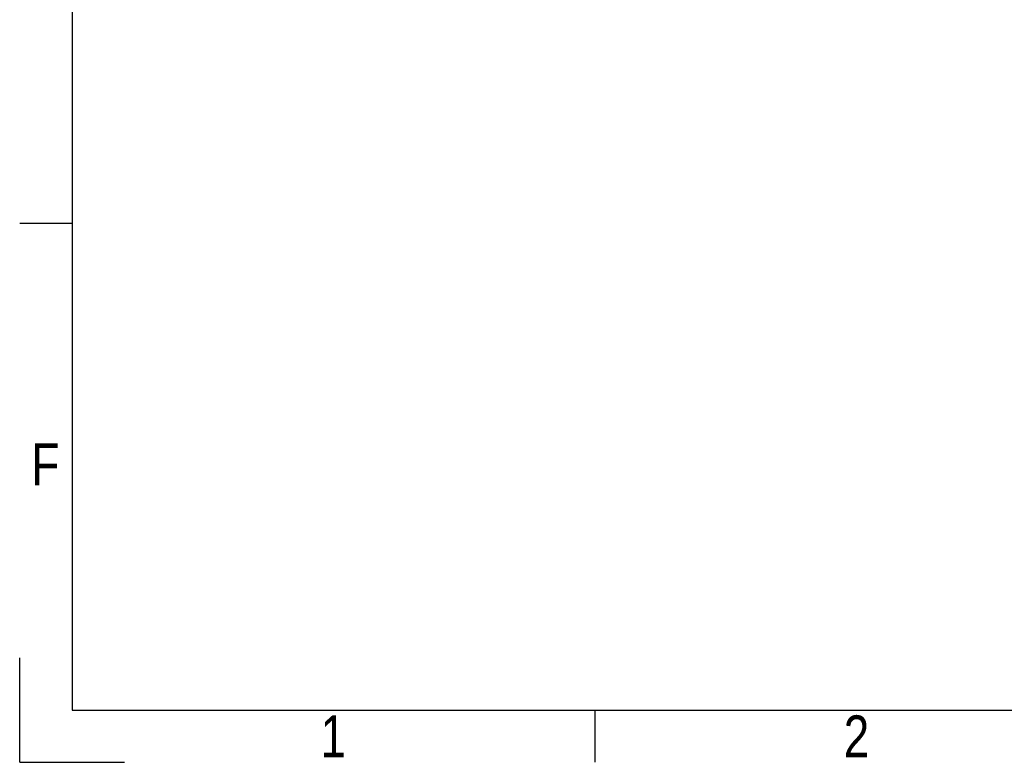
# Model space of a CAD drawing. Header units: millimetres. Extents: x 0 to 420, y 0 to 297.
# Tile 1 of 63: x 0 to 97, y 0 to 73. Entities that reach past the tile are written whole.
import ezdxf

# ---------------------------------------------------------------- set-up
doc = ezdxf.new("R2010")
doc.units = ezdxf.units.MM
doc.layers.add('CARTIGLIO', color=140, linetype='Continuous')
doc.styles.add('SLDTEXTSTYLE2', font='TXT', dxfattribs={"width": 0.821468})

msp = doc.modelspace()

# ---------------------------------------------------------------- linework, layer by layer
at = {"layer": 'CARTIGLIO', "linetype": 'Continuous'}
for p, q in [((5.18012, 291.82257), (5.18012, 5.171)), ((5.18012, 53.29121), (0.0059, 53.29121)), ((0.0059, -0.00321), (0.0059, 10.34522)), ((5.18012, 5.171), (414.8274, 5.171)), ((56.92228, -0.00321), (56.92228, 5.171)), ((0.0059, -0.00321), (10.35433, -0.00321))]:
    msp.add_line(p, q, dxfattribs=at)

# ---------------------------------------------------------------- texts
at = {"layer": 'CARTIGLIO', "char_height": 4.13937, "attachment_point": 2, "style": 'SLDTEXTSTYLE2'}
for s, insert in [('F', (2.54667, 31.543)), ('1', (31.00754, 4.63707)), ('2', (82.7497, 4.63707))]:
    msp.add_mtext(s, dxfattribs=dict(at, insert=insert))

doc.saveas('drawing.dxf')
